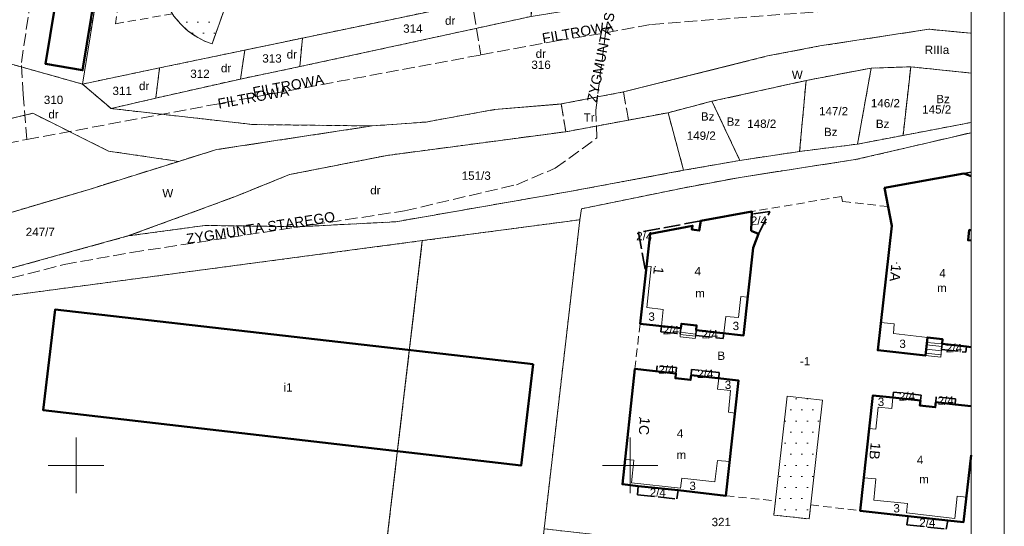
# Model space of a CAD drawing. Extents: x 7419371 to 7419668, y 5549368 to 5549788.
# Tile 4 of 5: x 7419490 to 7419668, y 5549589 to 5549680. Entities that reach past the tile are written whole.
import ezdxf
from ezdxf.enums import TextEntityAlignment as Align

# ---------------------------------------------------------------- set-up
doc = ezdxf.new("R2010")
doc.units = 0
doc.header["$PDSIZE"] = 0.75
for name, pattern in [('PRZER0_75-0_75', [1.5, 0.75, -0.75]), ('PRZER1-1', [2, 1, -1]), ('PRZER1_5-0_75', [2.25, 1.5, -0.75]), ('PRZER2-1', [3, 2, -1]), ('PRZER2_25-0_75', [3, 2.25, -0.75]), ('PRZER3-0_75', [3.75, 3, -0.75]), ('PRZER3-1', [4, 3, -1]), ('PRZER4-1', [5, 4, -1])]:
    doc.linetypes.add(name, pattern=pattern)
doc.layers.get('0').update_dxf_attribs({"linetype": 'CONTINUOUS'})
for name, color, linetype, lineweight in [('FrameItemsLayer$', 7, 'CONTINUOUS', 0), ('GELULI', 7, 'PRZER3-1', 18), ('GELULI_O', 7, 'CONTINUOUS', 0), ('GEPADR', 7, 'CONTINUOUS', 18), ('GEPADR_O', 7, 'CONTINUOUS', 0), ('GEPPGD', 7, 'CONTINUOUS', 18), ('GESBLO', 7, 'CONTINUOUS', 18), ('GESBLO_O', 7, 'CONTINUOUS', 0), ('GESBPD', 7, 'PRZER2-1', 18), ('GESBPD_O', 7, 'CONTINUOUS', 0), ('GESBZN', 7, 'PRZER4-1', 50), ('GESBZN_O', 7, 'CONTINUOUS', 0), ('GESBZO', 7, 'CONTINUOUS', 50), ('GESBZO_O', 7, 'CONTINUOUS', 0), ('GESDZI', 7, 'CONTINUOUS', 18), ('GESDZI_O', 7, 'CONTINUOUS', 0), ('GESIWP', 7, 'CONTINUOUS', 18), ('GESSCH', 7, 'CONTINUOUS', 18)]:
    doc.layers.add(name, color=color, linetype=linetype, lineweight=lineweight)
for name, color, linetype, lineweight, true_color in [('GESKKL', 102, 'PRZER3-1', 18, 0x24bc24), ('GESKKL_O', 102, 'CONTINUOUS', 0, 0x24bc24), ('GESUZY', 94, 'PRZER1-1', 18, 0x008000), ('GESUZY_O', 94, 'CONTINUOUS', 0, 0x008000)]:
    doc.layers.add(name, color=color, linetype=linetype, lineweight=lineweight, true_color=true_color)
doc.styles.add('GEO-INFO', font='Arial')
pattern_1 = [(0, (7410000, 5540000), (1, 2), [0, -2])]

# ---------------------------------------------------------------- blocks, each defined once
blk = doc.blocks.new('EPPGN')
blk.add_hatch(color=0).paths.add_polyline_path([(0, -0.09), (0.027812, -0.085595), (0.052901, -0.072812), (0.072812, -0.052901), (0.085595, -0.027812), (0.09, 0), (0.085595, 0.027812), (0.072812, 0.052901), (0.052901, 0.072812), (0.027812, 0.085595), (0, 0.09), (-0.027812, 0.085595), (-0.052901, 0.072812), (-0.072812, 0.052901), (-0.085595, 0.027812), (-0.09, 0), (-0.085595, -0.027812), (-0.072812, -0.052901), (-0.052901, -0.072812), (-0.027812, -0.085595)])
blk = doc.blocks.new('POINT')
at = {"color": 0}
blk.add_point((0, 0), dxfattribs=at)

msp = doc.modelspace()

# ---------------------------------------------------------------- hatches: boundary and pattern name
at = {"layer": 'GESIWP', "linetype": 'CONTINUOUS'}
h = msp.add_hatch(dxfattribs=at)
h.set_pattern_fill('EGBW14', color=256, scale=2, style=0)
h.set_pattern_definition(pattern_1)
h.paths.add_polyline_path([(7419525.59, 5549683.12), (7419524.68, 5549683.67), (7419523.94, 5549684.31), (7419523.71, 5549682.91), (7419516.45, 5549684.08), (7419516.36, 5549683.52), (7419516.71, 5549682.66), (7419517.68, 5549681.04), (7419518.87, 5549679.65), (7419520.22, 5549678.37), (7419521.99, 5549677.19), (7419523.35, 5549676.49), (7419524.57, 5549676.07), (7419526.92, 5549682.69)], flags=0)
h = msp.add_hatch(dxfattribs=at)
h.set_pattern_fill('EGBW14', color=256, scale=2, style=0)
h.set_pattern_definition(pattern_1)
h.paths.add_polyline_path([(7419628.32, 5549612.48), (7419625.92, 5549591.03), (7419632.3, 5549590.33), (7419634.71, 5549611.75)], flags=0)

# ---------------------------------------------------------------- linework, layer by layer
at = {"layer": 'FrameItemsLayer$', "color": 7, "linetype": 'CONTINUOUS', "lineweight": 9}
for points in [[(7419370.54, 5549367.95), (7419370.54, 5549787.95), (7419667.54, 5549787.95), (7419667.54, 5549367.95)], [(7419376.54, 5549379.69), (7419376.54, 5549732.45), (7419661.54, 5549732.45), (7419661.54, 5549379.69)]]:
    msp.add_lwpolyline(points, close=True, dxfattribs=at)
at = {"layer": 'FrameItemsLayer$', "color": 7, "linetype": 'CONTINUOUS', "lineweight": 18}
for points in [[(7419500, 5549595), (7419500, 5549605)], [(7419600, 5549595), (7419600, 5549605)], [(7419495, 5549600), (7419505, 5549600)], [(7419595, 5549600), (7419605, 5549600)]]:
    msp.add_lwpolyline(points, dxfattribs=at)
at = {"layer": 'GELULI', "linetype": 'PRZER2_25-0_75', "lineweight": 18, "elevation": 9.98}
for points in [[(7419491.1, 5549658.81), (7419490.49, 5549666.93), (7419490.13, 5549672.72), (7419499.14, 5549732.45)], [(7419572.96, 5549694.8), (7419571.8, 5549681.78), (7419573.08, 5549674.07)], [(7419376.54, 5549636.23), (7419396.93, 5549640.48), (7419420.12, 5549645.6), (7419443.26, 5549649.26), (7419491.1, 5549658.81), (7419573.08, 5549674.07), (7419586.74, 5549676.61), (7419595.56, 5549678.05), (7419603.85, 5549679.58), (7419642.24, 5549682.49), (7419661.54, 5549681.97)], [(7419445.68, 5549585.94), (7419447.5, 5549601.39), (7419450.76, 5549609.57), (7419452.11, 5549612.28), (7419453.38, 5549614.31), (7419455.39, 5549616.63), (7419458.18, 5549619.01), (7419461.51, 5549621.8), (7419471.6, 5549627.81), (7419482.58, 5549632.35), (7419497.87, 5549636.24), (7419510.04, 5549638.43), (7419559.28, 5549645.93), (7419579.5, 5549650.65), (7419586.5, 5549653.62), (7419594.02, 5549659.08), (7419593.81, 5549664.11), (7419595.56, 5549678.05)]]:
    msp.add_lwpolyline(points, dxfattribs=at)
at = {"layer": 'GESBLO', "linetype": 'CONTINUOUS', "lineweight": 18}
for points, elevation in [([(7419661.54, 5549652.17), (7419660.22, 5549652.65), (7419645.93, 5549650.07), (7419647.23, 5549643.25), (7419645.27, 5549625.79), (7419647.67, 5549625.56), (7419647.53, 5549623.78), (7419653.65, 5549623.08), (7419656.4, 5549622.77), (7419656.3, 5549621.92), (7419660.69, 5549621.43), (7419661.54, 5549621.34)], 211.61), ([(7419661.54, 5549640.56), (7419661.01, 5549640.62), (7419661.22, 5549642.5), (7419661.54, 5549642.46)], 211.61), ([(7419661.54, 5549610.68), (7419658.64, 5549611), (7419655.16, 5549611.38), (7419655.06, 5549610.5), (7419652.3, 5549610.8), (7419652.4, 5549611.68), (7419647.41, 5549612.23), (7419647.21, 5549610.25), (7419644.77, 5549610.5), (7419644.36, 5549606.55), (7419643.14, 5549606.63), (7419642.17, 5549597.77), (7419644.38, 5549597.57), (7419643.98, 5549593.73), (7419650.04, 5549593.1), (7419649.87, 5549591.41), (7419658.63, 5549590.43), (7419659.05, 5549594.44), (7419660.7, 5549594.26), (7419661.54, 5549601.85)], 211.24)]:
    msp.add_lwpolyline(points, dxfattribs=dict(at, elevation=elevation))
for points in [[(7419621.84, 5549642.32), (7419622, 5549645.81), (7419612.74, 5549644.1), (7419612.49, 5549642.37), (7419611.13, 5549642.57), (7419611.28, 5549643.23), (7419603.6, 5549641.77), (7419602.95, 5549635.96), (7419603.8, 5549635.89), (7419603.04, 5549628.46), (7419605.98, 5549628.12), (7419605.66, 5549625.12), (7419609.17, 5549624.73), (7419609.26, 5549625.56), (7419612.01, 5549625.25), (7419611.92, 5549624.41), (7419616.92, 5549623.86), (7419617.27, 5549626.86), (7419619.56, 5549626.66), (7419619.98, 5549630.48), (7419621.26, 5549630.37), (7419622.24, 5549639.23), (7419623.2, 5549641.81)], [(7419603.04, 5549628.46), (7419603.8, 5549635.89), (7419602.95, 5549635.96), (7419601.79, 5549625.54), (7419605.66, 5549625.12), (7419605.98, 5549628.12)], [(7419621.26, 5549630.37), (7419619.98, 5549630.48), (7419619.56, 5549626.66), (7419617.27, 5549626.86), (7419616.92, 5549623.86), (7419620.49, 5549623.46)], [(7419647.53, 5549623.78), (7419647.67, 5549625.56), (7419645.27, 5549625.79), (7419644.7, 5549620.77), (7419653.3, 5549619.82), (7419653.65, 5549623.08)], [(7419617.75, 5549609.59), (7419618.14, 5549613.52), (7419615.77, 5549613.73), (7419615.99, 5549615.71), (7419611.02, 5549616.27), (7419610.93, 5549615.42), (7419608.17, 5549615.73), (7419608.26, 5549616.59), (7419600.88, 5549617.43), (7419599.09, 5549601.08), (7419600.69, 5549600.96), (7419600.28, 5549596.87), (7419609.12, 5549595.88), (7419609.33, 5549597.67), (7419615.29, 5549597.02), (7419615.8, 5549600.89), (7419617.98, 5549600.68), (7419618.94, 5549609.44)], [(7419619.58, 5549615.31), (7419615.99, 5549615.71), (7419615.77, 5549613.73), (7419618.14, 5549613.52), (7419617.75, 5549609.59), (7419618.94, 5549609.44)], [(7419647.41, 5549612.23), (7419643.81, 5549612.63), (7419643.14, 5549606.63), (7419644.36, 5549606.55), (7419644.77, 5549610.5), (7419647.21, 5549610.25)], [(7419615.8, 5549600.89), (7419615.29, 5549597.02), (7419609.33, 5549597.67), (7419609.12, 5549595.88), (7419600.28, 5549596.87), (7419600.69, 5549600.96), (7419599.09, 5549601.08), (7419598.6, 5549596.58), (7419601.46, 5549596.27), (7419608.65, 5549595.5), (7419617.3, 5549594.52), (7419617.98, 5549600.68)], [(7419659.05, 5549594.44), (7419658.63, 5549590.43), (7419649.87, 5549591.41), (7419650.04, 5549593.1), (7419643.98, 5549593.73), (7419644.38, 5549597.57), (7419642.17, 5549597.77), (7419641.5, 5549591.81), (7419650.17, 5549590.84), (7419657.35, 5549590.05), (7419660.2, 5549589.75), (7419660.7, 5549594.26)]]:
    msp.add_lwpolyline(points, close=True, dxfattribs=at)
at = {"layer": 'GESBPD', "linetype": 'PRZER1_5-0_75', "lineweight": 18}
for points in [[(7419507.92, 5549685.46), (7419507.13, 5549679.69), (7419517.41, 5549681.49)], [(7419517.68, 5549681.04), (7419518.87, 5549679.65), (7419520.22, 5549678.37), (7419521.99, 5549677.19), (7419523.35, 5549676.49), (7419524.57, 5549676.07), (7419526.92, 5549682.69)]]:
    msp.add_lwpolyline(points, dxfattribs=at)
at = {"layer": 'GESBPD', "linetype": 'PRZER1_5-0_75', "lineweight": 18, "elevation": 211.87}
for points in [[(7419661.54, 5549652.19), (7419660.22, 5549652.65), (7419645.93, 5549650.07), (7419646.57, 5549646.69), (7419639.53, 5549647.48), (7419638.31, 5549647.61), (7419638.14, 5549648.52), (7419622, 5549645.81), (7419612.74, 5549644.1), (7419612.49, 5549642.37), (7419611.13, 5549642.57), (7419611.28, 5549643.23), (7419603.6, 5549641.77)], [(7419603.6, 5549641.77), (7419601.79, 5549625.54), (7419600.88, 5549617.43), (7419598.6, 5549596.58), (7419601.46, 5549596.27), (7419608.65, 5549595.5), (7419617.3, 5549594.52), (7419626.22, 5549593.58), (7419625.92, 5549591.03), (7419632.3, 5549590.33), (7419632.6, 5549592.87), (7419641.5, 5549591.81), (7419650.17, 5549590.84), (7419657.35, 5549590.05), (7419660.2, 5549589.75), (7419661.54, 5549601.85)]]:
    msp.add_lwpolyline(points, dxfattribs=at)
at = {"layer": 'GESBZN', "linetype": 'PRZER3-0_75', "lineweight": 35}
msp.add_lwpolyline([(7419661.54, 5549652.9), (7419660.22, 5549652.65), (7419661.54, 5549652.19)], dxfattribs=at)
for points, elevation in [([(7419625.24, 5549645.82), (7419621.98, 5549645.35), (7419621.84, 5549642.32), (7419623.2, 5549641.81)], 211.76), ([(7419612.74, 5549644.1), (7419601.54, 5549642.05), (7419602.83, 5549634.81), (7419603.6, 5549641.77), (7419611.28, 5549643.23), (7419611.13, 5549642.57), (7419612.49, 5549642.37)], 211.86), ([(7419609.17, 5549624.73), (7419605.66, 5549625.12), (7419605.55, 5549624.12), (7419609.06, 5549623.72)], 211.89), ([(7419611.92, 5549624.41), (7419611.84, 5549623.45), (7419616.81, 5549622.89), (7419616.92, 5549623.86)], 211.89), ([(7419601.46, 5549596.27), (7419601.35, 5549594.7), (7419608.45, 5549593.93), (7419608.65, 5549595.5)], 211.39), ([(7419650.17, 5549590.84), (7419649.96, 5549589.29), (7419657.06, 5549588.5), (7419657.35, 5549590.05)], 211.38)]:
    msp.add_lwpolyline(points, close=True, dxfattribs=dict(at, elevation=elevation))
for points in [[(7419660.69, 5549621.43), (7419656.3, 5549621.92), (7419656.21, 5549620.93), (7419660.59, 5549620.41)], [(7419608.37, 5549617.63), (7419604.87, 5549617.97), (7419604.76, 5549616.99), (7419608.26, 5549616.59)], [(7419616.1, 5549616.76), (7419611.11, 5549617.3), (7419611.02, 5549616.27), (7419615.99, 5549615.71)], [(7419652.51, 5549612.68), (7419647.52, 5549613.22), (7419647.41, 5549612.23), (7419652.4, 5549611.68)], [(7419655.25, 5549612.36), (7419655.16, 5549611.38), (7419658.64, 5549611), (7419658.75, 5549611.98)]]:
    msp.add_lwpolyline(points, close=True, dxfattribs=at)
at = {"layer": 'GESBZO', "linetype": 'CONTINUOUS', "elevation": 10.18}
for points in [[(7419504.33, 5549732.45), (7419494.52, 5549672.43), (7419501.19, 5549671.29), (7419511.21, 5549732.45)], [(7419661.54, 5549652.19), (7419660.22, 5549652.65), (7419645.93, 5549650.07), (7419647.23, 5549643.25), (7419644.7, 5549620.77), (7419653.3, 5549619.82), (7419653.65, 5549623.08), (7419656.4, 5549622.77), (7419656.3, 5549621.92), (7419660.69, 5549621.43), (7419661.54, 5549621.34)], [(7419661.54, 5549640.56), (7419661.01, 5549640.62), (7419661.22, 5549642.5), (7419661.54, 5549642.46)], [(7419658.64, 5549611), (7419655.16, 5549611.38), (7419655.06, 5549610.5), (7419652.3, 5549610.8), (7419652.4, 5549611.68), (7419647.41, 5549612.23), (7419643.81, 5549612.63), (7419641.5, 5549591.81), (7419650.17, 5549590.84), (7419657.35, 5549590.05), (7419660.2, 5549589.75), (7419661.54, 5549601.85)], [(7419661.54, 5549610.68), (7419658.64, 5549611)]]:
    msp.add_lwpolyline(points, dxfattribs=at)
for points in [[(7419621.84, 5549642.32), (7419622, 5549645.81), (7419612.74, 5549644.1), (7419612.49, 5549642.37), (7419611.13, 5549642.57), (7419611.28, 5549643.23), (7419603.6, 5549641.77), (7419601.79, 5549625.54), (7419609.17, 5549624.73), (7419609.26, 5549625.56), (7419612.01, 5549625.25), (7419611.92, 5549624.41), (7419620.49, 5549623.46), (7419622.24, 5549639.23), (7419623.2, 5549641.81)], [(7419582.49, 5549618.24), (7419496.22, 5549628.11), (7419494.07, 5549609.98), (7419580.32, 5549599.97)], [(7419611.02, 5549616.27), (7419610.93, 5549615.42), (7419608.17, 5549615.73), (7419608.26, 5549616.59), (7419600.88, 5549617.43), (7419598.6, 5549596.58), (7419601.46, 5549596.27), (7419608.65, 5549595.5), (7419617.3, 5549594.52), (7419619.58, 5549615.31)]]:
    msp.add_lwpolyline(points, close=True, dxfattribs=at)
at = {"layer": 'GESDZI', "linetype": 'CONTINUOUS', "elevation": 10.22}
for points in [[(7419495.29, 5549732.45), (7419488.77, 5549697.45), (7419481.62, 5549674.82), (7419483.25, 5549673.82), (7419501.15, 5549668.81)], [(7419511.45, 5549732.45), (7419501.15, 5549668.81), (7419515.07, 5549671.72)], [(7419501.15, 5549668.81), (7419511.45, 5549732.45)], [(7419515.07, 5549671.72), (7419530.44, 5549674.93), (7419540.85, 5549677.1), (7419582.45, 5549685.79), (7419588.19, 5549686.99), (7419593.82, 5549730.41), (7419592.97, 5549730.52), (7419583.21, 5549731.88), (7419579.08, 5549732.45)], [(7419661.54, 5549686.84), (7419641.1, 5549687.32), (7419612.49, 5549685.91), (7419582.12, 5549681.01), (7419540.4, 5549671.95), (7419529.69, 5549669.72), (7419514.4, 5549666.27), (7419506.32, 5549664.39), (7419531.94, 5549661.5), (7419553.44, 5549661.25), (7419563.19, 5549661.96), (7419564.39, 5549662.19), (7419575.48, 5549664.19), (7419587.56, 5549665.21), (7419598.8, 5549667.39), (7419624.8, 5549673.88), (7419634.25, 5549675.69), (7419653.94, 5549678.7), (7419661.54, 5549677.97)], [(7419661.54, 5549677.97), (7419653.94, 5549678.7), (7419634.25, 5549675.69), (7419624.8, 5549673.88), (7419598.8, 5549667.39), (7419587.56, 5549665.21), (7419575.48, 5549664.19), (7419564.39, 5549662.19), (7419563.19, 5549661.96), (7419553.44, 5549661.25), (7419525.33, 5549656.97), (7419518.53, 5549654.85)], [(7419518.53, 5549654.85), (7419502.4, 5549649.81), (7419472.27, 5549640.92), (7419444.75, 5549635.91), (7419446.03, 5549630.99), (7419462.45, 5549628.77), (7419462.29, 5549628.43), (7419509.38, 5549641.39), (7419528.76, 5549648.51), (7419538.53, 5549652.48), (7419556.13, 5549655.93), (7419588.38, 5549660.2), (7419606.85, 5549663.64), (7419614.77, 5549665.7), (7419631.76, 5549669.45), (7419643.51, 5549671.69), (7419650.65, 5549671.91), (7419661.54, 5549670.79)], [(7419650.65, 5549671.91), (7419649.26, 5549659.54), (7419661.54, 5549661.88)], [(7419661.54, 5549670.79), (7419650.65, 5549671.91)], [(7419661.54, 5549661.88), (7419649.26, 5549659.54), (7419641.05, 5549657.97), (7419630.6, 5549656.65), (7419619.81, 5549655.03), (7419609.66, 5549653.24), (7419589.07, 5549649.42), (7419557.7, 5549643.96), (7419540.13, 5549643.06), (7419523.27, 5549643.29), (7419509.38, 5549641.39), (7419462.29, 5549628.43), (7419462.45, 5549628.77), (7419446.03, 5549630.99), (7419446.66, 5549622.15), (7419432.87, 5549470.11), (7419428.25, 5549466.49), (7419384.74, 5549466.49), (7419376.54, 5549466.56)], [(7419438.3, 5549490.48), (7419449.43, 5549604.09), (7419450.45, 5549614.49), (7419451.3, 5549617.85), (7419452.51, 5549620.06), (7419454.77, 5549622.45), (7419458.98, 5549625.04), (7419462.38, 5549626.43), (7419462.7, 5549626.56), (7419482.9, 5549629.97), (7419487.71, 5549630.61), (7419562.5, 5549640.55), (7419590.93, 5549644.33), (7419591.23, 5549646.31), (7419603.9, 5549648.9), (7419609.52, 5549650.05), (7419619.85, 5549651.97), (7419630.2, 5549653.58), (7419640.65, 5549655.17), (7419649.84, 5549657.3), (7419661.54, 5549660.03)], [(7419661.54, 5549660.03), (7419649.84, 5549657.3), (7419640.65, 5549655.17), (7419630.2, 5549653.58), (7419619.85, 5549651.97), (7419609.52, 5549650.05), (7419603.9, 5549648.9), (7419591.23, 5549646.31), (7419590.93, 5549644.33), (7419584.48, 5549588.54), (7419641.23, 5549582.15), (7419641.13, 5549581.31)]]:
    msp.add_lwpolyline(points, dxfattribs=at)
for points in [[(7419540.4, 5549671.95), (7419582.12, 5549681.01), (7419582.45, 5549685.79), (7419540.85, 5549677.1)], [(7419529.69, 5549669.72), (7419540.4, 5549671.95), (7419540.85, 5549677.1), (7419530.44, 5549674.93)], [(7419518.53, 5549654.85), (7419525.33, 5549656.97), (7419553.44, 5549661.25), (7419531.94, 5549661.5), (7419506.32, 5549664.39), (7419501.15, 5549668.81), (7419483.25, 5549673.82), (7419485.54, 5549661.95), (7419492.2, 5549663.53), (7419505.87, 5549656.71)], [(7419514.4, 5549666.27), (7419529.69, 5549669.72), (7419530.44, 5549674.93), (7419515.07, 5549671.72)], [(7419643.51, 5549671.69), (7419641.05, 5549657.97), (7419649.26, 5549659.54), (7419650.65, 5549671.91)], [(7419506.32, 5549664.39), (7419514.4, 5549666.27), (7419515.07, 5549671.72), (7419501.15, 5549668.81)], [(7419643.51, 5549671.69), (7419631.76, 5549669.45), (7419630.6, 5549656.65), (7419641.05, 5549657.97)], [(7419631.76, 5549669.45), (7419614.77, 5549665.7), (7419619.81, 5549655.03), (7419630.6, 5549656.65)], [(7419609.66, 5549653.24), (7419619.81, 5549655.03), (7419614.77, 5549665.7), (7419606.85, 5549663.64)], [(7419485.54, 5549661.95), (7419443.45, 5549653.88), (7419444.75, 5549635.91), (7419472.27, 5549640.92), (7419502.4, 5549649.81), (7419518.53, 5549654.85), (7419505.87, 5549656.71), (7419492.2, 5549663.53)], [(7419606.85, 5549663.64), (7419588.38, 5549660.2), (7419556.13, 5549655.93), (7419538.53, 5549652.48), (7419528.76, 5549648.51), (7419509.38, 5549641.39), (7419523.27, 5549643.29), (7419540.13, 5549643.06), (7419557.7, 5549643.96), (7419589.07, 5549649.42), (7419609.66, 5549653.24)], [(7419584.48, 5549588.54), (7419590.93, 5549644.33), (7419562.5, 5549640.55), (7419548.95, 5549525.8), (7419576.9, 5549524.47), (7419583.97, 5549584.15)], [(7419562.5, 5549640.55), (7419487.71, 5549630.61), (7419468.08, 5549529.97), (7419483.43, 5549529.18), (7419523.94, 5549526.59), (7419538.19, 5549526.4), (7419548.95, 5549525.8)]]:
    msp.add_lwpolyline(points, close=True, dxfattribs=at)
at = {"layer": 'GESIWP', "linetype": 'CONTINUOUS', "elevation": 10.18}
for points in [[(7419525.59, 5549683.12), (7419524.68, 5549683.67), (7419523.94, 5549684.31), (7419523.71, 5549682.91), (7419516.45, 5549684.08), (7419516.36, 5549683.52), (7419516.71, 5549682.66), (7419517.68, 5549681.04), (7419518.87, 5549679.65), (7419520.22, 5549678.37), (7419521.99, 5549677.19), (7419523.35, 5549676.49), (7419524.57, 5549676.07), (7419526.92, 5549682.69)], [(7419628.32, 5549612.48), (7419625.92, 5549591.03), (7419632.3, 5549590.33), (7419634.71, 5549611.75)]]:
    msp.add_lwpolyline(points, close=True, dxfattribs=at)
at = {"layer": 'GESKKL', "linetype": 'PRZER2_25-0_75', "lineweight": 18}
for points in [[(7419661.54, 5549677.97), (7419653.94, 5549678.7), (7419634.25, 5549675.69), (7419624.8, 5549673.88), (7419598.8, 5549667.39), (7419599.71, 5549662.31), (7419606.85, 5549663.64), (7419614.77, 5549665.7), (7419631.76, 5549669.45), (7419643.51, 5549671.69), (7419650.65, 5549671.91), (7419661.54, 5549670.79)], [(7419587.56, 5549665.21), (7419575.48, 5549664.19), (7419564.39, 5549662.19), (7419563.19, 5549661.96), (7419553.44, 5549661.25), (7419525.33, 5549656.97), (7419518.53, 5549654.85), (7419502.4, 5549649.81), (7419472.27, 5549640.92), (7419444.75, 5549635.91), (7419421.11, 5549632.38), (7419413.08, 5549630.04), (7419408.05, 5549627.17), (7419376.54, 5549598.29)], [(7419376.54, 5549591.79), (7419410.15, 5549622.14), (7419421.94, 5549626.84), (7419445.69, 5549630.61), (7419446.03, 5549630.99), (7419462.45, 5549628.77), (7419462.29, 5549628.43), (7419509.38, 5549641.39), (7419528.76, 5549648.51), (7419538.53, 5549652.48), (7419556.13, 5549655.93), (7419588.38, 5549660.2), (7419587.56, 5549665.21)]]:
    msp.add_lwpolyline(points, dxfattribs=at)
at = {"layer": 'GESSCH', "linetype": 'CONTINUOUS', "elevation": 10.18}
for points in [[(7419609.01, 5549623.21), (7419611.73, 5549622.9), (7419611.84, 5549623.45), (7419611.83, 5549623.7), (7419609.09, 5549624.01), (7419609.06, 5549623.72)], [(7419653.3, 5549619.82), (7419656.08, 5549619.51), (7419656.21, 5549620.93), (7419656.3, 5549621.92), (7419653.55, 5549622.15)]]:
    msp.add_lwpolyline(points, close=True, dxfattribs=at)
at = {"layer": 'GESSCH', "linetype": 'CONTINUOUS', "elevation": 10.18, "flags": 128}
for points in [[(7419611.82, 5549623.34), (7419609.05, 5549623.61)], [(7419656.19, 5549620.69), (7419653.42, 5549620.98)], [(7419656.26, 5549621.43), (7419653.5, 5549621.73)], [(7419656.12, 5549619.94), (7419653.34, 5549620.24)]]:
    msp.add_lwpolyline(points, dxfattribs=at)
at = {"layer": 'GESUZY', "linetype": 'PRZER0_75-0_75', "elevation": 10.08}
for points in [[(7419495.29, 5549732.45), (7419488.77, 5549697.45), (7419481.62, 5549674.82), (7419483.25, 5549673.82), (7419501.15, 5549668.81)], [(7419501.15, 5549668.81), (7419511.45, 5549732.45)], [(7419501.15, 5549668.81), (7419515.07, 5549671.72), (7419530.44, 5549674.93), (7419540.85, 5549677.1), (7419582.45, 5549685.79), (7419588.19, 5549686.99), (7419593.82, 5549730.41), (7419592.97, 5549730.52), (7419583.21, 5549731.88), (7419579.08, 5549732.45)], [(7419511.45, 5549732.45), (7419501.15, 5549668.81)], [(7419661.54, 5549686.84), (7419641.1, 5549687.32), (7419612.49, 5549685.91), (7419582.12, 5549681.01), (7419540.4, 5549671.95), (7419529.69, 5549669.72), (7419514.4, 5549666.27), (7419506.32, 5549664.39), (7419531.94, 5549661.5), (7419553.44, 5549661.25), (7419563.19, 5549661.96), (7419564.39, 5549662.19), (7419575.48, 5549664.19), (7419587.56, 5549665.21), (7419598.8, 5549667.39), (7419624.8, 5549673.88), (7419634.25, 5549675.69), (7419653.94, 5549678.7), (7419661.54, 5549677.97)], [(7419661.54, 5549677.97), (7419653.94, 5549678.7), (7419634.25, 5549675.69), (7419624.8, 5549673.88), (7419598.8, 5549667.39), (7419599.71, 5549662.31), (7419606.85, 5549663.64), (7419614.77, 5549665.7), (7419631.76, 5549669.45), (7419643.51, 5549671.69), (7419650.65, 5549671.91), (7419661.54, 5549670.79)], [(7419661.54, 5549670.79), (7419650.65, 5549671.91), (7419649.26, 5549659.54)], [(7419661.54, 5549661.88), (7419649.26, 5549659.54), (7419641.05, 5549657.97), (7419630.6, 5549656.65), (7419619.81, 5549655.03), (7419609.66, 5549653.24), (7419589.07, 5549649.42), (7419557.7, 5549643.96), (7419540.13, 5549643.06), (7419523.27, 5549643.29), (7419509.38, 5549641.39), (7419462.29, 5549628.43), (7419462.45, 5549628.77), (7419446.03, 5549630.99), (7419446.66, 5549622.15), (7419432.87, 5549470.11), (7419428.25, 5549466.49), (7419384.74, 5549466.49), (7419376.54, 5549466.56)], [(7419649.26, 5549659.54), (7419661.54, 5549661.88)], [(7419436.29, 5549469.99), (7419438.3, 5549490.48), (7419449.43, 5549604.09), (7419450.45, 5549614.49), (7419451.3, 5549617.85), (7419452.51, 5549620.06), (7419454.77, 5549622.45), (7419458.98, 5549625.04), (7419462.38, 5549626.43), (7419462.7, 5549626.56), (7419482.9, 5549629.97), (7419487.71, 5549630.61), (7419562.5, 5549640.55), (7419590.93, 5549644.33), (7419591.23, 5549646.31), (7419603.9, 5549648.9), (7419609.52, 5549650.05), (7419619.85, 5549651.97), (7419630.2, 5549653.58), (7419640.65, 5549655.17), (7419649.84, 5549657.3), (7419661.54, 5549660.03)], [(7419661.54, 5549660.03), (7419649.84, 5549657.3), (7419640.65, 5549655.17), (7419630.2, 5549653.58), (7419619.85, 5549651.97), (7419609.52, 5549650.05), (7419603.9, 5549648.9), (7419591.23, 5549646.31), (7419590.93, 5549644.33), (7419584.48, 5549588.54), (7419641.23, 5549582.15), (7419641.13, 5549581.31), (7419654.91, 5549579.28), (7419661.54, 5549578.3)]]:
    msp.add_lwpolyline(points, dxfattribs=at)
for points in [[(7419540.85, 5549677.1), (7419540.4, 5549671.95), (7419582.12, 5549681.01), (7419582.45, 5549685.79)], [(7419530.44, 5549674.93), (7419529.69, 5549669.72), (7419540.4, 5549671.95), (7419540.85, 5549677.1)], [(7419553.44, 5549661.25), (7419531.94, 5549661.5), (7419506.32, 5549664.39), (7419501.15, 5549668.81), (7419483.25, 5549673.82), (7419485.54, 5549661.95), (7419492.2, 5549663.53), (7419505.87, 5549656.71), (7419518.53, 5549654.85), (7419525.33, 5549656.97)], [(7419515.07, 5549671.72), (7419514.4, 5549666.27), (7419529.69, 5549669.72), (7419530.44, 5549674.93)], [(7419641.05, 5549657.97), (7419649.26, 5549659.54), (7419650.65, 5549671.91), (7419643.51, 5549671.69)], [(7419501.15, 5549668.81), (7419506.32, 5549664.39), (7419514.4, 5549666.27), (7419515.07, 5549671.72)], [(7419630.6, 5549656.65), (7419641.05, 5549657.97), (7419643.51, 5549671.69), (7419631.76, 5549669.45)], [(7419619.81, 5549655.03), (7419630.6, 5549656.65), (7419631.76, 5549669.45), (7419614.77, 5549665.7)], [(7419598.8, 5549667.39), (7419587.56, 5549665.21), (7419588.38, 5549660.2), (7419599.71, 5549662.31)], [(7419587.56, 5549665.21), (7419575.48, 5549664.19), (7419564.39, 5549662.19), (7419563.19, 5549661.96), (7419553.44, 5549661.25), (7419525.33, 5549656.97), (7419518.53, 5549654.85), (7419502.4, 5549649.81), (7419472.27, 5549640.92), (7419444.75, 5549635.91), (7419446.03, 5549630.99), (7419462.45, 5549628.77), (7419462.29, 5549628.43), (7419509.38, 5549641.39), (7419528.76, 5549648.51), (7419538.53, 5549652.48), (7419556.13, 5549655.93), (7419588.38, 5549660.2)], [(7419609.66, 5549653.24), (7419619.81, 5549655.03), (7419614.77, 5549665.7), (7419606.85, 5549663.64)], [(7419502.4, 5549649.81), (7419518.53, 5549654.85), (7419505.87, 5549656.71), (7419492.2, 5549663.53), (7419485.54, 5549661.95), (7419443.45, 5549653.88), (7419443.92, 5549647.37), (7419444.75, 5549635.91), (7419472.27, 5549640.92)], [(7419609.66, 5549653.24), (7419606.85, 5549663.64), (7419599.71, 5549662.31), (7419588.38, 5549660.2), (7419556.13, 5549655.93), (7419538.53, 5549652.48), (7419528.76, 5549648.51), (7419509.38, 5549641.39), (7419523.27, 5549643.29), (7419540.13, 5549643.06), (7419557.7, 5549643.96), (7419589.07, 5549649.42)], [(7419576.9, 5549524.47), (7419583.97, 5549584.15), (7419584.48, 5549588.54), (7419590.93, 5549644.33), (7419562.5, 5549640.55), (7419548.95, 5549525.8)], [(7419562.5, 5549640.55), (7419487.71, 5549630.61), (7419468.08, 5549529.97), (7419483.43, 5549529.18), (7419523.94, 5549526.59), (7419538.19, 5549526.4), (7419548.95, 5549525.8)]]:
    msp.add_lwpolyline(points, close=True, dxfattribs=at)

# ---------------------------------------------------------------- block references
at = {"layer": 'GEPADR'}
for p in [(7419648.12, 5549636.51, 10.28), (7419604.56, 5549635.88, 10.28), (7419601.72, 5549608.6, 10.28), (7419644.97, 5549603.68, 10.28)]:
    msp.add_blockref('POINT', p, dxfattribs=at)
at = {"layer": 'GEPPGD', "xscale": 0.75, "yscale": 0.75}
for p in [(7419653.94, 5549678.7, 10.24), (7419540.85, 5549677.1, 10.24), (7419634.25, 5549675.69, 10.24), (7419530.44, 5549674.93, 10.24), (7419624.8, 5549673.88, 10.24), (7419540.4, 5549671.95, 10.24), (7419650.65, 5549671.91, 10.24), (7419515.07, 5549671.72, 10.24), (7419643.51, 5549671.69, 10.24), (7419501.15, 5549668.81, 10.24), (7419529.69, 5549669.72, 10.24), (7419631.76, 5549669.45, 10.24), (7419598.8, 5549667.39, 10.24), (7419514.4, 5549666.27, 10.24), (7419587.56, 5549665.21, 10.24), (7419614.77, 5549665.7, 10.24), (7419492.2, 5549663.53, 10.24), (7419506.32, 5549664.39, 10.24), (7419575.48, 5549664.19, 10.24), (7419606.85, 5549663.64, 10.24), (7419531.94, 5549661.5, 10.24), (7419553.44, 5549661.25, 10.24), (7419563.19, 5549661.96, 10.24), (7419564.39, 5549662.19, 10.24), (7419588.38, 5549660.2, 10.24), (7419649.26, 5549659.54, 10.24), (7419641.05, 5549657.97, 10.24), (7419505.87, 5549656.71, 10.24), (7419525.33, 5549656.97, 10.24), (7419556.13, 5549655.93, 10.24), (7419630.6, 5549656.65, 10.24), (7419649.84, 5549657.3, 10.24), (7419518.53, 5549654.85, 10.24), (7419619.81, 5549655.03, 10.24), (7419640.65, 5549655.17, 10.24), (7419538.53, 5549652.48, 10.24), (7419609.66, 5549653.24, 10.24), (7419630.2, 5549653.58, 10.24), (7419619.85, 5549651.97, 10.24), (7419502.4, 5549649.81, 10.24), (7419589.07, 5549649.42, 10.24), (7419603.9, 5549648.9, 10.24), (7419609.52, 5549650.05, 10.24), (7419528.76, 5549648.51, 10.24), (7419591.23, 5549646.31, 10.24), (7419557.7, 5549643.96, 10.24), (7419590.93, 5549644.33, 10.24), (7419523.27, 5549643.29, 10.24), (7419540.13, 5549643.06, 10.24), (7419509.38, 5549641.39, 10.24), (7419562.5, 5549640.55, 10.24)]:
    msp.add_blockref('EPPGN', p, dxfattribs=at)

# ---------------------------------------------------------------- texts
at = {"layer": 'GELULI_O', "color": 7, "linetype": 'CONTINUOUS', "lineweight": 0, "style": 'GEO-INFO'}
for s, rotation, p in [('ZYGMUNTA STAREGO', 78.5312, (7419593.97, 5549665.39, 10.8)), ('FILTROWA', 10.0605, (7419584.3, 5549676.16, 10.8)), ('FILTROWA', 10.555, (7419532.09, 5549666.44, 10.8)), ('FILTROWA', 10.5445, (7419525.77, 5549664.35, 10.8)), ('ZYGMUNTA STAREGO', 8.6602, (7419520.06, 5549639.96, 10.8))]:
    msp.add_text(s, height=1.8, rotation=rotation, dxfattribs=at).set_placement(p)
at = {"layer": 'GEPADR_O', "linetype": 'CONTINUOUS', "lineweight": 0, "style": 'GEO-INFO'}
for s, p in [('1', (7419604.24, 5549635.2, 10.8)), ('1A', (7419647, 5549634.8, 10.8)), ('1C', (7419601.69, 5549607.15, 10.8)), ('1B', (7419643.3, 5549602.66, 10.8))]:
    msp.add_text(s, height=1.8, rotation=264.6404, dxfattribs=at).set_placement(p, align=Align.CENTER)
at = {"layer": 'GESBLO_O', "linetype": 'CONTINUOUS', "lineweight": 0, "style": 'GEO-INFO'}
for s, p in [('4', (7419612.21, 5549635.03, 10.8)), ('4', (7419656.38, 5549634.66, 10.8)), ('3', (7419603.88, 5549626.84, 10.8)), ('3', (7419619.09, 5549625.16, 10.8)), ('3', (7419649.18, 5549621.93, 10.8)), ('3', (7419617.67, 5549614.54, 10.8)), ('3', (7419645.28, 5549611.46, 10.8)), ('4', (7419609.02, 5549605.76, 10.8)), ('4', (7419652.33, 5549600.97, 10.8)), ('3', (7419611.29, 5549596.3, 10.8)), ('3', (7419648.1, 5549592.26, 10.8))]:
    msp.add_text(s, height=1.5, dxfattribs=at).set_placement(p, align=Align.MIDDLE_CENTER)
at = {"layer": 'GESBPD_O', "linetype": 'CONTINUOUS', "lineweight": 0, "style": 'GEO-INFO'}
msp.add_text('-1', height=1.5, dxfattribs=at).set_placement((7419631.58, 5549618.79, 10.8), align=Align.MIDDLE_CENTER)
at = {"layer": 'GESBZN_O', "linetype": 'CONTINUOUS', "lineweight": 0, "style": 'GEO-INFO'}
for p in [(7419623.25, 5549644.16, 10.8), (7419602.56, 5549641.35, 10.8), (7419607.36, 5549624.42, 10.8), (7419614.38, 5549623.65, 10.8), (7419658.45, 5549621.17, 10.8), (7419606.56, 5549617.29, 10.8), (7419613.56, 5549616.51, 10.8), (7419649.96, 5549612.45, 10.8), (7419656.96, 5549611.68, 10.8), (7419605, 5549595.1, 10.8), (7419653.65, 5549589.67, 10.8)]:
    msp.add_text('2/4', height=1.5, dxfattribs=at).set_placement(p, align=Align.MIDDLE_CENTER)
at = {"layer": 'GESBZO_O', "linetype": 'CONTINUOUS', "lineweight": 0, "style": 'GEO-INFO'}
for s, p in [('m', (7419612.63, 5549631.05, 10.8)), ('m', (7419656.27, 5549632.02, 10.8)), ('i1', (7419538.28, 5549614.07, 10.8)), ('m', (7419609.24, 5549601.9, 10.8)), ('m', (7419653.04, 5549597.5, 10.8))]:
    msp.add_text(s, height=1.5, dxfattribs=at).set_placement(p, align=Align.MIDDLE_CENTER)
at = {"layer": 'GESDZI_O', "linetype": 'CONTINUOUS', "lineweight": 0, "style": 'GEO-INFO'}
for s, p in [('314', (7419560.79, 5549678.82, 10.8)), ('313', (7419535.37, 5549673.43, 10.8)), ('316', (7419583.93, 5549672.29, 10.8)), ('312', (7419522.37, 5549670.66, 10.8)), ('311', (7419508.33, 5549667.58, 10.8)), ('310', (7419495.94, 5549665.96, 10.8)), ('147/2', (7419636.72, 5549663.91, 10.8)), ('146/2', (7419646.08, 5549665.35, 10.8)), ('145/2', (7419655.34, 5549664.23, 10.8)), ('148/2', (7419623.76, 5549661.65, 10.8)), ('149/2', (7419612.84, 5549659.5, 10.8)), ('151/3', (7419572.23, 5549652.28, 10.8)), ('247/7', (7419493.55, 5549642.12, 10.8)), ('321', (7419616.46, 5549589.78, 10.8))]:
    msp.add_text(s, height=1.5, dxfattribs=at).set_placement(p, align=Align.MIDDLE_CENTER)
at = {"layer": 'GESKKL_O', "linetype": 'CONTINUOUS', "lineweight": 0, "style": 'GEO-INFO'}
msp.add_text('RIIIa', height=1.5, dxfattribs=at).set_placement((7419655.39, 5549674.99, 10.8), align=Align.MIDDLE_CENTER)
at = {"layer": 'GESUZY_O', "linetype": 'CONTINUOUS', "lineweight": 0, "style": 'GEO-INFO'}
for s, p in [('dr', (7419567.52, 5549680.25, 10.8)), ('dr', (7419538.94, 5549674.17, 10.8)), ('dr', (7419583.88, 5549674.29, 10.8)), ('dr', (7419527.08, 5549671.68, 10.8)), ('W', (7419630.17, 5549670.5, 10.8)), ('dr', (7419512.29, 5549668.46, 10.8)), ('Bz', (7419656.48, 5549666.11, 10.8)), ('dr', (7419495.94, 5549663.35, 10.8)), ('Tr', (7419592.6, 5549662.79, 10.8)), ('Bz', (7419614, 5549662.96, 10.8)), ('Bz', (7419618.64, 5549662.03, 10.8)), ('Bz', (7419645.58, 5549661.63, 10.8)), ('Bz', (7419636.21, 5549660.17, 10.8)), ('dr', (7419554.03, 5549649.65, 10.8)), ('W', (7419516.56, 5549649.13, 10.8)), ('B', (7419616.46, 5549619.78, 10.8))]:
    msp.add_text(s, height=1.5, dxfattribs=at).set_placement(p, align=Align.MIDDLE_CENTER)

doc.saveas('drawing.dxf')
